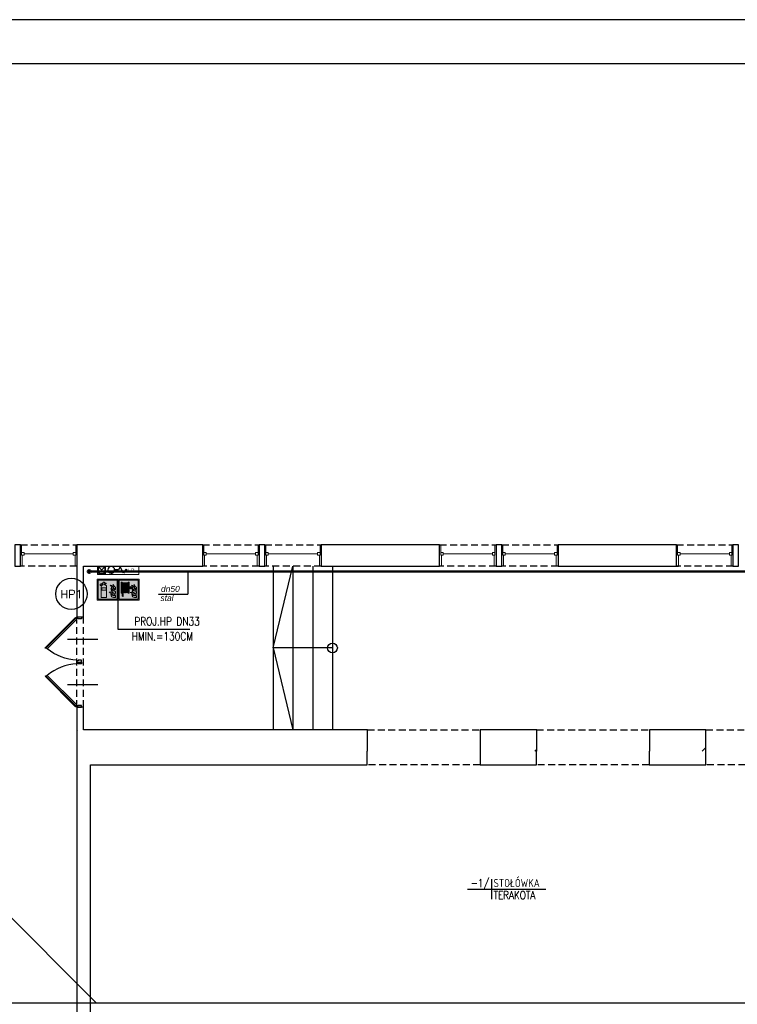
# Model space of a CAD drawing. Header units: millimetres. Extents: x 116 to 15750, y -6945 to 9999.
# Tile 96 of 150: x 771 to 2078, y 1183 to 2975. Entities that reach past the tile are written whole.
import ezdxf
from ezdxf.enums import TextEntityAlignment as Align

# ---------------------------------------------------------------- set-up
doc = ezdxf.new("R2010")
doc.units = ezdxf.units.MM
doc.linetypes.add('DASHED', pattern=[19.05, 12.7, -6.35])
doc.linetypes.add('DASHED2', pattern=[0.375, 0.25, -0.125])
doc.layers.get('0').update_dxf_attribs({"color": 252})
doc.layers.add('1-EWAK2', color=252, linetype='Continuous', lineweight=0)
for name, color, linetype in [('1-MEBLE', 252, 'Continuous'), ('1-OPIS', 252, 'Continuous'), ('1-OPIS-POM', 252, 'Continuous'), ('2-CZERWONY', 252, 'Continuous'), ('I-DRZWI', 252, 'Continuous'), ('I-NAD', 252, 'DASHED'), ('I-OKNA', 252, 'Continuous'), ('I-SCIANA', 252, 'Continuous'), ('I-WIDOK', 252, 'Continuous'), ('IS KAN_SAN_RURY', 1, 'Continuous'), ('IS opis woda', 7, 'DASHED2'), ('IS woda hydranty', 4, 'CIRC'), ('IS WODA opis', 2, 'Continuous'), ('TABELKA', 252, 'Continuous'), ('TABELKA A3', 252, 'Continuous')]:
    doc.layers.add(name, color=color, linetype=linetype)
doc.styles.add('Action', font='arial.ttf')
doc.styles.add('GENERATED_STYLE_6', font='ariali.ttf')
doc.styles.add('ROMANS', font='romans.shx', dxfattribs={"width": 0.75})
doc.styles.get("Standard").update_dxf_attribs({"font": 'simplex.shx'})
doc.styles.add('TECH', font='simplex.shx')
doc.linetypes.add('CIRC', pattern='A,7,-1,["~",Standard,S=1,R=0,X=-0.3,Y=-0.6],-1', length=9)

# ---------------------------------------------------------------- blocks, each defined once
blk = doc.blocks.new('D90')
blk.add_line((32.6, 45), (-28, 45))
for points in [[(-9.2, 87.2), (-9.2, 90), (0, 90), (0, 86.3), (-6.4, 86.3), (-6.4, 87.2)], [(-72.6, 61.8), (-11.7, 0.9), (-10.6, 2), (-71.5, 62.9)], [(-9.2, 2.8), (-9.2, 0), (0, 0), (0, 3.7), (-6.4, 3.7), (-6.4, 2.8)]]:
    blk.add_lwpolyline(points, close=True)
blk.add_lwpolyline([(-11.3, 2.7), (-9.5, 4.5), (-68.6, 63.5), (-70.3, 61.8)])
blk.add_arc((-4.6, -14.5), 100.9, 92.6186, 129.3487)
blk = doc.blocks.new('OPIS-POM')
for p, q in [((0, 25), (0, -25)), ((-60, 0), (135, 0))]:
    blk.add_line(p, q)
at = {"style": 'ROMANS', "width": 0.8, "flags": 4}
blk.add_attdef('NR', text='', height=20, dxfattribs=at).set_placement((-5, 5), align=Align.RIGHT)
blk.add_attdef('NAZWA', (5, 5), '', height=20, dxfattribs=at)
blk.add_attdef('POW.', text='', height=20, dxfattribs=at).set_placement((-5, -5), align=Align.TOP_RIGHT)
blk.add_attdef('POSADZKA', text='', height=20, dxfattribs=at).set_placement((5, -5), align=Align.TOP_LEFT)
blk = doc.blocks.new('hydrant 15x75')
at = {"linetype": 'Continuous', "lineweight": 15}
blk.add_line((-1.5, -73.5), (-13.5, -61.9), dxfattribs=at)
for points in [[(-15, -75), (-15, 0), (0, 0), (0, -75)], [(-15, -75), (-15, -60.5), (0, -60.5), (0, -75)], [(-13.5, -73.5), (-13.5, -61.9), (-1.5, -61.9), (-1.5, -73.5)]]:
    blk.add_lwpolyline(points, close=True, dxfattribs=at)
at = {"linetype": 'Continuous', "lineweight": 25}
blk.add_lwpolyline([(-8.1, -21.5), (-8.1, -24.6), (-2.3, -27.7), (-13.5, -33.9), (-8.1, -37), (-8.1, -44.1)], dxfattribs=at)
at = {"linetype": 'Continuous', "lineweight": 15}
blk.add_lwpolyline([(-13.5, -73.5), (-1.5, -61.9)], dxfattribs=at)
at = {"linetype": 'Continuous', "lineweight": 25}
blk.add_ellipse((-8.1, -50.3), major_axis=(-4.37, -4.37), ratio=1, start_param=3.926991, end_param=10.12291, dxfattribs=at)
at = {"linetype": 'Continuous', "lineweight": 25, "insert": (-6.8, -15), "char_height": 7.26, "attachment_point": 5, "rotation": 90, "style": 'Action'}
blk.add_mtext('H.P.', dxfattribs=at)
blk = doc.blocks.new('F001')
at = {"layer": '1-EWAK2'}
h = blk.add_hatch(color=256, dxfattribs=at)
h.paths.add_polyline_path([(0, 0), (-20, 0), (-20, -20), (0, -20)])
h.paths.add_polyline_path([(-1, -19), (-19, -19), (-19, -1), (-1, -1)], flags=16)
edge = h.paths.add_edge_path(flags=0)
edge.add_line((-2.75, -7.63), (-2.75, -9.65))
edge.add_spline(control_points=[(-2.75, -9.65), (-3.69, -8.87), (-5.28, -7.53), (-4.9, -5.54), (-4.75, -4.72)], knot_values=[0, 0, 0, 0, 3.34671, 5.693971, 5.693971, 5.693971, 5.693971], degree=3, periodic=0)
edge.add_spline(control_points=[(-4.75, -4.72), (-4.57, -5.46), (-4.26, -6.7), (-3.19, -7.36), (-2.75, -7.63)], knot_values=[0, 0, 0, 0, 2.168729, 3.6473, 3.6473, 3.6473, 3.6473], degree=3, periodic=0)
edge = h.paths.add_edge_path(flags=0)
edge.add_spline(control_points=[(-7.55, -5.63), (-6.87, -5.83), (-5.37, -6.28), (-4.91, -8.92), (-3.56, -10), (-2.84, -10.58)], knot_values=[0, 0, 0, 0, 1.982828, 4.37946, 7.072841, 7.072841, 7.072841, 7.072841], degree=3, periodic=0)
edge.add_spline(control_points=[(-2.84, -10.58), (-3.63, -10.54), (-5.11, -10.47), (-6.48, -8.7), (-6.54, -6.89), (-7.24, -6.02), (-7.55, -5.63)], knot_values=[0, 0, 0, 0, 2.275107, 4.228959, 6.036865, 7.501223, 7.501223, 7.501223, 7.501223], degree=3, periodic=0)
edge = h.paths.add_edge_path(flags=0)
edge.add_line((-2.75, -11.62), (-2.75, -13.55))
edge.add_spline(control_points=[(-2.75, -13.55), (-3.39, -13.37), (-4.84, -12.97), (-6.8, -11.34), (-6.97, -9.63), (-7.06, -8.79)], knot_values=[0, 0, 0, 0, 1.998113, 4.533827, 6.985336, 6.985336, 6.985336, 6.985336], degree=3, periodic=0)
edge.add_spline(control_points=[(-7.06, -8.79), (-6.41, -9.62), (-5.28, -11.08), (-3.5, -11.45), (-2.75, -11.62)], knot_values=[0, 0, 0, 0, 3.049151, 5.303344, 5.303344, 5.303344, 5.303344], degree=3, periodic=0)
edge = h.paths.add_edge_path(flags=0)
edge.add_spline(control_points=[(-8.62, -12.47), (-8.07, -12.71), (-6.95, -13.17), (-6.02, -14.8), (-4.49, -15.36), (-1.94, -14.31), (-4.67, -14.19), (-5.4, -12.81), (-6.99, -11.8), (-8.1, -12.26), (-8.61, -12.47)], knot_values=[0, 0, 0, 0, 1.77339, 3.562626, 5.197184, 6.78269, 8.441022, 9.870961, 11.707196, 13.307072, 13.307072, 13.307072, 13.307072], degree=3, periodic=0)
edge = h.paths.add_edge_path(flags=0)
edge.add_line((-2.75, -15.54), (-2.75, -17.45))
edge.add_line((-2.75, -17.45), (-4.6, -17.45))
edge.add_spline(control_points=[(-4.6, -17.45), (-5.14, -17.25), (-6.53, -16.76), (-6.91, -15.3), (-7.14, -14.42)], knot_values=[0, 0, 0, 0, 1.662854, 4.182871, 4.182871, 4.182871, 4.182871], degree=3, periodic=0)
edge.add_spline(control_points=[(-7.14, -14.42), (-6.29, -15.02), (-4.93, -15.98), (-3.34, -15.66), (-2.75, -15.54)], knot_values=[0, 0, 0, 0, 2.939188, 4.701286, 4.701286, 4.701286, 4.701286], degree=3, periodic=0)
h.paths.add_polyline_path([(-11.14, -6.94), (-11.14, -17.42), (-16.12, -17.42), (-16.12, -6.94, -0.414214), (-14.7, -5.51), (-14.35, -5.51), (-14.35, -4.41), (-14.78, -4.41), (-16.61, -5.65), (-16.61, -6.01), (-17.32, -6.01), (-17.32, -5.23), (-17.15, -4.85), (-14.78, -3.34), (-14.35, -3.34), (-14.35, -2.73), (-12.93, -2.73), (-12.93, -3.34), (-12.3, -3.34), (-11.59, -3.7), (-11.59, -4.27), (-12.3, -4.41), (-12.93, -4.41), (-12.93, -5.51), (-12.56, -5.51, -0.414214)], flags=0)
h.paths.add_polyline_path([(-11.65, -8.08), (-11.65, -10.48), (-15.65, -10.48), (-15.65, -8.08)], flags=0)
at = {"layer": '2-CZERWONY'}
h = blk.add_hatch(color=256, dxfattribs=at)
h.paths.add_polyline_path([(-19, -1), (-19, -19), (-1, -19), (-1, -1)])
edge = h.paths.add_edge_path(flags=16)
edge.add_spline(control_points=[(-4.75, -4.72), (-4.57, -5.46), (-4.26, -6.7), (-3.19, -7.36), (-2.75, -7.63)], knot_values=[0, 0, 0, 0, 2.168729, 3.6473, 3.6473, 3.6473, 3.6473], degree=3, periodic=0)
edge.add_line((-2.75, -7.63), (-2.75, -9.65))
edge.add_spline(control_points=[(-2.75, -9.65), (-3.69, -8.87), (-5.28, -7.53), (-4.9, -5.54), (-4.75, -4.72)], knot_values=[0, 0, 0, 0, 3.34671, 5.693971, 5.693971, 5.693971, 5.693971], degree=3, periodic=0)
edge = h.paths.add_edge_path(flags=16)
edge.add_spline(control_points=[(-7.55, -5.63), (-6.87, -5.83), (-5.37, -6.28), (-4.91, -8.92), (-3.56, -10), (-2.84, -10.58)], knot_values=[0, 0, 0, 0, 1.982828, 4.37946, 7.072841, 7.072841, 7.072841, 7.072841], degree=3, periodic=0)
edge.add_spline(control_points=[(-2.84, -10.58), (-3.63, -10.54), (-5.11, -10.47), (-6.48, -8.7), (-6.54, -6.89), (-7.24, -6.02), (-7.55, -5.63)], knot_values=[0, 0, 0, 0, 2.275107, 4.228959, 6.036865, 7.501223, 7.501223, 7.501223, 7.501223], degree=3, periodic=0)
edge = h.paths.add_edge_path(flags=16)
edge.add_spline(control_points=[(-7.06, -8.79), (-6.41, -9.62), (-5.28, -11.08), (-3.5, -11.45), (-2.75, -11.62)], knot_values=[0, 0, 0, 0, 3.049151, 5.303344, 5.303344, 5.303344, 5.303344], degree=3, periodic=0)
edge.add_line((-2.75, -11.62), (-2.75, -13.55))
edge.add_spline(control_points=[(-2.75, -13.55), (-3.39, -13.37), (-4.84, -12.97), (-6.8, -11.34), (-6.97, -9.63), (-7.06, -8.79)], knot_values=[0, 0, 0, 0, 1.998113, 4.533827, 6.985336, 6.985336, 6.985336, 6.985336], degree=3, periodic=0)
h.paths.add_polyline_path([(-11.59, -3.7), (-11.59, -4.27), (-12.3, -4.41), (-12.93, -4.41), (-12.93, -5.51), (-12.56, -5.51, -0.414214), (-11.14, -6.94), (-11.14, -17.42), (-16.12, -17.42), (-16.12, -6.94, -0.414214), (-14.7, -5.51), (-14.35, -5.51), (-14.35, -4.41), (-14.78, -4.41), (-16.61, -5.65), (-16.61, -6.01), (-17.32, -6.01), (-17.32, -5.23), (-17.15, -4.85), (-14.78, -3.34), (-14.35, -3.34), (-14.35, -2.73), (-12.93, -2.73), (-12.93, -3.34), (-12.3, -3.34)], flags=16)
h.paths.add_polyline_path([(-11.65, -8.08), (-11.65, -10.48), (-15.65, -10.48), (-15.65, -8.08)], flags=0)
edge = h.paths.add_edge_path(flags=16)
edge.add_spline(control_points=[(-8.62, -12.47), (-8.07, -12.71), (-6.95, -13.17), (-6.02, -14.8), (-4.49, -15.36), (-1.94, -14.31), (-4.67, -14.19), (-5.4, -12.81), (-6.99, -11.8), (-8.1, -12.26), (-8.61, -12.47)], knot_values=[0, 0, 0, 0, 1.77339, 3.562626, 5.197184, 6.78269, 8.441022, 9.870961, 11.707196, 13.307072, 13.307072, 13.307072, 13.307072], degree=3, periodic=0)
edge = h.paths.add_edge_path(flags=16)
edge.add_spline(control_points=[(-7.14, -14.42), (-6.29, -15.02), (-4.93, -15.98), (-3.34, -15.66), (-2.75, -15.54)], knot_values=[0, 0, 0, 0, 2.939188, 4.701286, 4.701286, 4.701286, 4.701286], degree=3, periodic=0)
edge.add_line((-2.75, -15.54), (-2.75, -17.45))
edge.add_line((-2.75, -17.45), (-4.6, -17.45))
edge.add_spline(control_points=[(-4.6, -17.45), (-5.14, -17.25), (-6.53, -16.76), (-6.91, -15.3), (-7.14, -14.42)], knot_values=[0, 0, 0, 0, 1.662854, 4.182871, 4.182871, 4.182871, 4.182871], degree=3, periodic=0)
at = {"layer": '1-EWAK2'}
for points in [[(-20, 0), (-20, -20), (0, -20), (0, 0), (-20, 0)], [(-15.65, -8.08), (-11.65, -8.08), (-11.65, -10.48), (-15.65, -10.48), (-15.65, -8.08)], [(-2.75, -7.63), (-2.75, -9.65)], [(-2.75, -15.54), (-2.75, -17.45), (-4.6, -17.45)], [(-2.75, -11.62), (-2.75, -13.55)]]:
    blk.add_lwpolyline(points, dxfattribs=at)
blk.add_lwpolyline([(-19, -1), (-19, -19), (-1, -19), (-1, -1)], close=True, dxfattribs=at)
blk.add_lwpolyline([(-12.93, -5.51), (-12.93, -4.41), (-12.3, -4.41), (-11.59, -4.27), (-11.59, -3.7), (-12.3, -3.34), (-12.93, -3.34), (-12.93, -2.73), (-14.35, -2.73), (-14.35, -3.34), (-14.78, -3.34), (-17.15, -4.85), (-17.32, -5.23), (-17.32, -6.01), (-16.61, -6.01), (-16.61, -5.65), (-14.78, -4.41), (-14.35, -4.41), (-14.35, -5.51), (-14.7, -5.51, 0.414214), (-16.12, -6.94), (-16.12, -17.42), (-11.14, -17.42), (-11.14, -6.94, 0.414214), (-12.56, -5.51), (-12.93, -5.51)], format="xyb", dxfattribs=at)
for points in [[(-7.55, -5.63), (-5.76, -6.48), (-4.7, -8.63), (-2.84, -10.58)], [(-7.55, -5.63), (-6.74, -6.85), (-6.29, -8.6), (-5.07, -10.13), (-2.84, -10.58)], [(-7.06, -8.79), (-4.9, -10.94), (-2.75, -11.62)], [(-7.06, -8.79), (-6.51, -11.18), (-4.63, -12.89), (-2.75, -13.55)], [(-4.75, -4.72), (-4.88, -7.07), (-2.75, -9.65)], [(-4.75, -4.72), (-3.93, -6.73), (-2.75, -7.63)], [(-8.61, -12.47), (-7.06, -12.09), (-5.45, -12.97), (-4.42, -13.96), (-2.84, -14.47), (-4.3, -15.09), (-5.87, -14.66), (-7.07, -13.33), (-8.62, -12.47)], [(-4.6, -17.45), (-6.09, -16.71), (-7.14, -14.42)], [(-2.75, -15.54), (-4.5, -15.72), (-7.14, -14.42)]]:
    blk.add_spline(points, degree=3, dxfattribs=at)
blk = doc.blocks.new('F002')
at = {"layer": '1-EWAK2'}
blk.add_hatch(color=256, dxfattribs=at).paths.add_polyline_path([(-19, 0), (-19, -1), (-1, -1), (-1, -19), (-19, -19), (-19, 0), (-20, 0), (-20, -20), (0, -20), (0, 0)])
h = blk.add_hatch(color=256, dxfattribs=at)
h.paths.add_polyline_path([(-17.33, -13.05, 0.218639), (-16.38, -13.3), (-16.38, -2.85, 0.335911), (-17.33, -3.14)])
h.paths.add_polyline_path([(-15.24, -3.79, 1), (-16.2, -3.79), (-16.2, -14.77), (-15.24, -14.77)])
h.paths.add_polyline_path([(-16.2, -15.82, 0.998763), (-15.24, -15.82), (-15.24, -15.34), (-16.2, -15.34)])
h.paths.add_polyline_path([(-15.06, -12.36, 1), (-14.1, -12.36), (-14.1, -3.79, 1), (-15.06, -3.79)])
h.paths.add_polyline_path([(-12.96, -3.79, 1), (-13.92, -3.79), (-13.92, -12.36, 1), (-12.96, -12.36)])
h.paths.add_polyline_path([(-11.82, -3.79, 1), (-12.78, -3.79), (-12.78, -12.36, 1), (-11.82, -12.36)])
h.paths.add_polyline_path([(-11.63, -12.36, 1), (-10.68, -12.36), (-10.68, -3.79, 1), (-11.63, -3.79)])
h.paths.add_polyline_path([(-10.5, -13.3, 0.218639), (-9.55, -13.05), (-9.55, -8.13), (-9.37, -8.13, 23.182717), (-9.36, -7.93, -0.000004), (-9.36, -7.93), (-9.55, -7.93), (-9.55, -3.14, 0.335911), (-10.5, -2.85)])
h.paths.add_polyline_path([(-9.17, -8.13), (-8.31, -8.13), (-8.31, -9.03, -0.36689)], flags=16)
h.paths.add_polyline_path([(-8.31, -7.12, 0.342037), (-9.16, -7.93), (-8.31, -7.93)], flags=16)
h.paths.add_polyline_path([(-8.11, -9.03, 0.36689), (-7.25, -8.13), (-8.11, -8.13)], flags=16)
h.paths.add_polyline_path([(-8.11, -7.93), (-8.11, -7.12, -0.342037), (-7.26, -7.93)], flags=16)
edge = h.paths.add_edge_path()
edge.add_spline(control_points=[(-2.68, -7.72), (-3.11, -7.46), (-4.18, -6.8), (-4.49, -5.56), (-4.67, -4.82)], knot_values=[0, 0, 0, 0, 1.478572, 3.6473, 3.6473, 3.6473, 3.6473], degree=3, periodic=0)
edge.add_spline(control_points=[(-4.67, -4.82), (-4.83, -5.64), (-5.2, -7.62), (-3.61, -8.96), (-2.68, -9.75)], knot_values=[0, 0, 0, 0, 2.347261, 5.693971, 5.693971, 5.693971, 5.693971], degree=3, periodic=0)
edge.add_line((-2.68, -9.75), (-2.68, -7.72))
edge = h.paths.add_edge_path()
edge.add_spline(control_points=[(-2.76, -10.67), (-3.48, -10.1), (-4.83, -9.01), (-5.29, -6.37), (-6.8, -5.93), (-7.48, -5.73)], knot_values=[0, 0, 0, 0, 2.69338, 5.090013, 7.072841, 7.072841, 7.072841, 7.072841], degree=3, periodic=0)
edge.add_spline(control_points=[(-7.48, -5.73), (-7.16, -6.11), (-6.46, -6.98), (-6.4, -8.79), (-5.03, -10.57), (-3.56, -10.64), (-2.76, -10.67)], knot_values=[0, 0, 0, 0, 1.464358, 3.272264, 5.226116, 7.501223, 7.501223, 7.501223, 7.501223], degree=3, periodic=0)
edge = h.paths.add_edge_path()
edge.add_spline(control_points=[(-6.99, -8.89), (-6.9, -9.73), (-6.72, -11.43), (-4.76, -13.06), (-3.31, -13.47), (-2.67, -13.65)], knot_values=[0, 0, 0, 0, 2.451509, 4.987223, 6.985336, 6.985336, 6.985336, 6.985336], degree=3, periodic=0)
edge.add_line((-2.67, -13.65), (-2.67, -11.71))
edge.add_spline(control_points=[(-2.67, -11.71), (-3.43, -11.55), (-5.21, -11.17), (-6.34, -9.72), (-6.99, -8.89)], knot_values=[0, 0, 0, 0, 2.254193, 5.303344, 5.303344, 5.303344, 5.303344], degree=3, periodic=0)
edge = h.paths.add_edge_path()
edge.add_spline(control_points=[(-8.55, -12.57), (-7.99, -12.8), (-6.87, -13.27), (-5.94, -14.89), (-4.42, -15.46), (-1.87, -14.4), (-4.59, -14.28), (-5.32, -12.9), (-6.91, -11.9), (-8.02, -12.36), (-8.54, -12.57)], knot_values=[0, 0, 0, 0, 1.77339, 3.562626, 5.197184, 6.78269, 8.441022, 9.870961, 11.707196, 13.307072, 13.307072, 13.307072, 13.307072], degree=3, periodic=0)
edge = h.paths.add_edge_path()
edge.add_spline(control_points=[(-7.06, -14.51), (-6.83, -15.39), (-6.45, -16.86), (-5.07, -17.35), (-4.52, -17.54)], knot_values=[0, 0, 0, 0, 2.520017, 4.182871, 4.182871, 4.182871, 4.182871], degree=3, periodic=0)
edge.add_line((-4.52, -17.54), (-2.67, -17.54))
edge.add_line((-2.67, -17.54), (-2.67, -15.64))
edge.add_spline(control_points=[(-2.67, -15.64), (-3.27, -15.76), (-4.86, -16.07), (-6.21, -15.11), (-7.06, -14.51)], knot_values=[0, 0, 0, 0, 1.762098, 4.701286, 4.701286, 4.701286, 4.701286], degree=3, periodic=0)
at = {"layer": '2-CZERWONY'}
h = blk.add_hatch(color=256, dxfattribs=at)
h.paths.add_polyline_path([(-19, -1), (-19, -19), (-1, -19), (-1, -1)])
edge = h.paths.add_edge_path(flags=16)
edge.add_spline(control_points=[(-4.67, -4.82), (-4.49, -5.56), (-4.18, -6.8), (-3.11, -7.46), (-2.68, -7.72)], knot_values=[0, 0, 0, 0, 2.168729, 3.6473, 3.6473, 3.6473, 3.6473], degree=3, periodic=0)
edge.add_line((-2.68, -7.72), (-2.68, -9.75))
edge.add_spline(control_points=[(-2.68, -9.75), (-3.61, -8.96), (-5.2, -7.62), (-4.83, -5.64), (-4.67, -4.82)], knot_values=[0, 0, 0, 0, 3.34671, 5.693971, 5.693971, 5.693971, 5.693971], degree=3, periodic=0)
edge = h.paths.add_edge_path(flags=16)
edge.add_spline(control_points=[(-7.48, -5.73), (-6.8, -5.93), (-5.29, -6.37), (-4.83, -9.01), (-3.48, -10.1), (-2.76, -10.67)], knot_values=[0, 0, 0, 0, 1.982828, 4.37946, 7.072841, 7.072841, 7.072841, 7.072841], degree=3, periodic=0)
edge.add_spline(control_points=[(-2.76, -10.67), (-3.56, -10.64), (-5.03, -10.57), (-6.4, -8.79), (-6.46, -6.98), (-7.16, -6.11), (-7.48, -5.73)], knot_values=[0, 0, 0, 0, 2.275107, 4.228959, 6.036865, 7.501223, 7.501223, 7.501223, 7.501223], degree=3, periodic=0)
h.paths.add_polyline_path([(-9.55, -7.93), (-9.36, -7.93, -23.180591), (-9.37, -8.13), (-9.55, -8.13), (-9.55, -13.05, -0.218639), (-10.5, -13.3), (-10.5, -2.85, -0.335911), (-9.55, -3.14)], flags=16)
h.paths.add_polyline_path([(-7.26, -7.93), (-8.11, -7.93), (-8.11, -7.12, -0.342037)], flags=0)
h.paths.add_polyline_path([(-8.31, -7.12, 0.342037), (-9.16, -7.93), (-8.31, -7.93)], flags=0)
h.paths.add_polyline_path([(-8.11, -9.03, 0.36689), (-7.25, -8.13), (-8.11, -8.13)], flags=0)
h.paths.add_polyline_path([(-10.68, -3.79), (-10.68, -12.36, -1), (-11.63, -12.36), (-11.63, -3.79, -1)], flags=16)
h.paths.add_polyline_path([(-8.31, -8.13), (-8.31, -9.03, -0.36689), (-9.17, -8.13)], flags=0)
edge = h.paths.add_edge_path(flags=16)
edge.add_spline(control_points=[(-6.99, -8.89), (-6.34, -9.72), (-5.21, -11.17), (-3.43, -11.55), (-2.67, -11.71)], knot_values=[0, 0, 0, 0, 3.049151, 5.303344, 5.303344, 5.303344, 5.303344], degree=3, periodic=0)
edge.add_line((-2.67, -11.71), (-2.67, -13.65))
edge.add_spline(control_points=[(-2.67, -13.65), (-3.31, -13.47), (-4.76, -13.06), (-6.72, -11.43), (-6.9, -9.73), (-6.99, -8.89)], knot_values=[0, 0, 0, 0, 1.998113, 4.533827, 6.985336, 6.985336, 6.985336, 6.985336], degree=3, periodic=0)
h.paths.add_polyline_path([(-11.82, -3.79), (-11.82, -12.36, -1), (-12.78, -12.36), (-12.78, -3.79, -1)], flags=16)
h.paths.add_polyline_path([(-12.96, -3.79), (-12.96, -12.36, -1), (-13.92, -12.36), (-13.92, -3.79, -1)], flags=16)
h.paths.add_polyline_path([(-14.1, -3.79), (-14.1, -12.36, -1), (-15.06, -12.36), (-15.06, -3.79, -1)], flags=16)
edge = h.paths.add_edge_path(flags=16)
edge.add_spline(control_points=[(-8.55, -12.57), (-7.99, -12.8), (-6.87, -13.27), (-5.94, -14.89), (-4.42, -15.46), (-1.87, -14.4), (-4.59, -14.28), (-5.32, -12.9), (-6.91, -11.9), (-8.02, -12.36), (-8.54, -12.57)], knot_values=[0, 0, 0, 0, 1.77339, 3.562626, 5.197184, 6.78269, 8.441022, 9.870961, 11.707196, 13.307072, 13.307072, 13.307072, 13.307072], degree=3, periodic=0)
h.paths.add_polyline_path([(-15.24, -3.79), (-15.24, -14.77), (-16.2, -14.77), (-16.2, -3.79, -1)], flags=16)
h.paths.add_polyline_path([(-16.38, -13.3, -0.218639), (-17.33, -13.05), (-17.33, -3.14, -0.335911), (-16.38, -2.85)], flags=16)
edge = h.paths.add_edge_path(flags=16)
edge.add_spline(control_points=[(-7.06, -14.51), (-6.21, -15.11), (-4.86, -16.07), (-3.27, -15.76), (-2.67, -15.64)], knot_values=[0, 0, 0, 0, 2.939188, 4.701286, 4.701286, 4.701286, 4.701286], degree=3, periodic=0)
edge.add_line((-2.67, -15.64), (-2.67, -17.54))
edge.add_line((-2.67, -17.54), (-4.52, -17.54))
edge.add_spline(control_points=[(-4.52, -17.54), (-5.07, -17.35), (-6.45, -16.86), (-6.83, -15.39), (-7.06, -14.51)], knot_values=[0, 0, 0, 0, 1.662854, 4.182871, 4.182871, 4.182871, 4.182871], degree=3, periodic=0)
h.paths.add_polyline_path([(-15.24, -15.34), (-15.24, -15.82, -1.001238), (-16.2, -15.82), (-16.2, -15.34)], flags=16)
at = {"layer": '1-EWAK2'}
for points in [[(-20, 0), (0, 0), (0, -20), (-20, -20), (-20, 0)], [(-15.24, -3.79), (-15.24, -14.77), (-16.2, -14.77), (-16.2, -3.79)], [(-15.06, -12.36), (-15.06, -3.79)], [(-14.1, -3.79), (-14.1, -12.36)], [(-13.92, -12.36), (-13.92, -3.79)], [(-12.96, -3.79), (-12.96, -12.36)], [(-12.78, -12.36), (-12.78, -3.79)], [(-11.82, -3.79), (-11.82, -12.36)], [(-11.63, -12.36), (-11.63, -3.79)], [(-10.68, -3.79), (-10.68, -12.36)], [(-9.55, -3.14), (-9.55, -7.93)], [(-9.55, -7.93), (-9.36, -7.93)], [(-9.55, -8.13), (-9.37, -8.13)], [(-9.17, -8.13), (-8.31, -8.13)], [(-9.16, -7.93), (-8.31, -7.93)], [(-8.31, -7.12), (-8.31, -7.93)], [(-8.31, -8.13), (-8.31, -9.03)], [(-8.11, -7.12), (-8.11, -7.93)], [(-8.11, -7.93), (-7.26, -7.93)], [(-8.11, -8.13), (-8.11, -9.03)], [(-8.11, -8.13), (-7.25, -8.13)], [(-2.68, -7.72), (-2.68, -9.75)], [(-15.24, -15.82), (-15.24, -15.34), (-16.2, -15.34), (-16.2, -15.82)], [(-2.67, -15.64), (-2.67, -17.54), (-4.52, -17.54)], [(-2.67, -11.71), (-2.67, -13.65)]]:
    blk.add_lwpolyline(points, dxfattribs=at)
blk.add_lwpolyline([(-19, -1), (-1, -1), (-1, -19), (-19, -19)], close=True, dxfattribs=at)
for points in [[(-17.33, -3.14), (-17.33, -13.05, 0.218639), (-16.38, -13.3), (-16.38, -2.85, 0.335911), (-17.33, -3.14, -1.468283)], [(-9.55, -8.13), (-9.55, -13.05, -0.218639), (-10.5, -13.3), (-10.5, -2.85, -0.335911), (-9.55, -3.14)]]:
    blk.add_lwpolyline(points, format="xyb", dxfattribs=at)
for centre, radius, start, end in [((-15.72, -3.79), 0.478, 0, 180), ((-14.58, -3.79), 0.478, 0, 180), ((-13.44, -3.79), 0.478, 0, 180), ((-12.3, -3.79), 0.478, 0, 180), ((-11.16, -3.79), 0.478, 0, 180), ((-8.21, -8.08), 1.16, 182.84969, 172.96896), ((-8.21, -8.08), 0.962, 183.44282, 264.03307), ((-8.21, -8.08), 0.962, 95.96693, 171.49727), ((-8.21, -8.08), 0.962, 8.50273, 84.03307), ((-8.21, -8.08), 0.962, 275.96693, 356.55718), ((-15.72, -15.82), 0.479, 180.07091, 359.92909), ((-14.58, -12.36), 0.478, 180, 0), ((-13.44, -12.36), 0.478, 180, 0), ((-12.3, -12.36), 0.478, 180, 0), ((-11.16, -12.36), 0.478, 180, 0)]:
    blk.add_arc(centre, radius, start, end, dxfattribs=at)
for points in [[(-7.48, -5.73), (-5.68, -6.57), (-4.62, -8.72), (-2.76, -10.67)], [(-7.48, -5.73), (-6.67, -6.95), (-6.22, -8.7), (-4.99, -10.22), (-2.76, -10.67)], [(-6.99, -8.89), (-4.82, -11.03), (-2.67, -11.71)], [(-6.99, -8.89), (-6.43, -11.27), (-4.56, -12.98), (-2.67, -13.65)], [(-4.67, -4.82), (-4.8, -7.16), (-2.68, -9.75)], [(-4.67, -4.82), (-3.85, -6.83), (-2.68, -7.72)], [(-8.54, -12.57), (-6.98, -12.18), (-5.37, -13.06), (-4.34, -14.05), (-2.76, -14.57), (-4.22, -15.19), (-5.8, -14.76), (-7, -13.43), (-8.55, -12.57)], [(-4.52, -17.54), (-6.01, -16.8), (-7.06, -14.51)], [(-2.67, -15.64), (-4.43, -15.81), (-7.06, -14.51)]]:
    blk.add_spline(points, degree=3, dxfattribs=at)

msp = doc.modelspace()

# ---------------------------------------------------------------- linework, layer by layer
at = {"color": 251, "lineweight": 0, "true_color": 0x535353}
for points in [[(772.9, 2019.5), (774.8, 2019.5)], [(875.5, 2019.5), (873.6, 2019.5)], [(1104.6, 2019.5), (1106.6, 2019.5)], [(1207.2, 2019.5), (1205.4, 2019.5)], [(1217.6, 2019.5), (1219.5, 2019.5)], [(1320.2, 2019.5), (1318.4, 2019.5)], [(1536, 2019.5), (1537.9, 2019.5)], [(1638.6, 2019.5), (1636.8, 2019.5)], [(1649, 2019.5), (1651, 2019.5)], [(1751.6, 2019.5), (1749.8, 2019.5)], [(1967.4, 2019.5), (1969.3, 2019.5)], [(2070, 2019.5), (2068.2, 2019.5)], [(2070.1, 2004.5), (2070.7, 2005.1)], [(772.9, 1980.5), (776.1, 1980.5)], [(875.6, 1980.5), (872.2, 1980.5)], [(1104.6, 1980.5), (1107.9, 1980.5)], [(1207.3, 1980.5), (1204.1, 1980.5)], [(1217.6, 1980.5), (1220.8, 1980.5)], [(1320.3, 1980.5), (1317, 1980.5)], [(1536, 1980.5), (1539.3, 1980.5)], [(1638.7, 1980.5), (1635.5, 1980.5)], [(1649, 1980.5), (1652.3, 1980.5)], [(1751.7, 1980.5), (1748.4, 1980.5)], [(875.6, 1888), (875.6, 1882.8)], [(875.6, 1723.6), (875.6, 1728.9)], [(875.6, 1681.5), (876.7, 1682.5)], [(2014.2, 1643.5), (2020.9, 1650.2)], [(1404.1, 1643.5), (1404.5, 1644)], [(1709.2, 1643.5), (1712.7, 1647.1)]]:
    msp.add_lwpolyline(points, dxfattribs=at)
at = {"layer": '1-OPIS'}
msp.add_lwpolyline([(1081.2, 1864.9), (950.5, 1864.9), (950.5, 1957.4)], dxfattribs=at)
at = {"layer": 'I-NAD'}
for points in [[(772.9, 2019.5), (875.6, 2019.5)], [(1104.6, 2019.5), (1207.3, 2019.5)], [(1217.6, 2019.5), (1320.3, 2019.5)], [(1536, 2019.5), (1638.7, 2019.5)], [(1649, 2019.5), (1751.7, 2019.5)], [(1967.4, 2019.5), (2070.1, 2019.5)], [(875.6, 1980.5), (772.9, 1980.5)], [(1207.3, 1980.5), (1104.6, 1980.5)], [(1320.3, 1980.5), (1217.6, 1980.5)], [(1638.7, 1980.5), (1536, 1980.5)], [(1751.7, 1980.5), (1649, 1980.5)], [(2070.1, 1980.5), (1967.4, 1980.5)], [(1967.4, 1980.5), (1970.7, 1980.5)], [(2070.1, 1980.5), (2066.8, 1980.5)], [(875.6, 1723.6), (875.6, 1888)], [(887.8, 1723.6), (887.8, 1888)], [(1404.5, 1682.5), (1610, 1682.5)], [(1712.7, 1682.5), (1918.1, 1682.5)], [(2020.9, 1682.5), (2226.3, 1682.5)], [(1610, 1618.9), (1404.2, 1618.9)], [(1917.7, 1618.9), (1712.3, 1618.9)], [(2225.9, 1618.9), (2020.4, 1618.9)]]:
    msp.add_lwpolyline(points, dxfattribs=at)
at = {"layer": 'I-OKNA', "lineweight": 0}
for points in [[(774.8, 2019.5), (774.8, 2000.6), (779.3, 2000.6)], [(873.6, 2019.5), (873.6, 2000.6)], [(1106.6, 2019.5), (1106.6, 2000.6), (1111.1, 2000.6)], [(1205.4, 2019.5), (1205.4, 2000.6)], [(1219.5, 2019.5), (1219.5, 2000.6), (1224.1, 2000.6)], [(1318.4, 2019.5), (1318.4, 2000.6)], [(1537.9, 2019.5), (1537.9, 2000.6), (1542.4, 2000.6)], [(1636.8, 2019.5), (1636.8, 2000.6)], [(1651, 2019.5), (1651, 2000.6), (1655.5, 2000.6)], [(1749.8, 2019.5), (1749.8, 2000.6)], [(1969.3, 2019.5), (1969.3, 2000.6), (1973.9, 2000.6)], [(2068.2, 2019.5), (2068.2, 2000.6)], [(774.8, 2005.1), (779.3, 2005.1)], [(776.1, 2000.6), (776.1, 1980.5)], [(779.3, 2005.1), (779.3, 2000.6)], [(779.3, 2002.9), (869.1, 2002.9)], [(869.1, 2005.1), (869.1, 2000.6)], [(873.6, 2005.1), (869.1, 2005.1)], [(869.1, 2000.6), (873.6, 2000.6)], [(872.2, 2000.6), (872.2, 1980.5)], [(1106.6, 2005.1), (1111.1, 2005.1)], [(1107.9, 2000.6), (1107.9, 1980.5)], [(1111.1, 2005.1), (1111.1, 2000.6)], [(1111.1, 2002.9), (1200.8, 2002.9)], [(1200.8, 2005.1), (1200.8, 2000.6)], [(1205.4, 2005.1), (1200.8, 2005.1)], [(1200.8, 2000.6), (1205.4, 2000.6)], [(1204.1, 2000.6), (1204.1, 1980.5)], [(1219.5, 2005.1), (1224.1, 2005.1)], [(1220.8, 2000.6), (1220.8, 1980.5)], [(1224.1, 2005.1), (1224.1, 2000.6)], [(1224.1, 2002.9), (1313.9, 2002.9)], [(1313.9, 2005.1), (1313.9, 2000.6)], [(1318.4, 2005.1), (1313.9, 2005.1)], [(1313.9, 2000.6), (1318.4, 2000.6)], [(1317, 2000.6), (1317, 1980.5)], [(1537.9, 2005.1), (1542.4, 2005.1)], [(1539.3, 2000.6), (1539.3, 1980.5)], [(1542.4, 2005.1), (1542.4, 2000.6)], [(1542.4, 2002.9), (1632.2, 2002.9)], [(1632.2, 2005.1), (1632.2, 2000.6)], [(1636.8, 2005.1), (1632.2, 2005.1)], [(1632.2, 2000.6), (1636.8, 2000.6)], [(1635.5, 2000.6), (1635.5, 1980.5)], [(1651, 2005.1), (1655.5, 2005.1)], [(1652.3, 2000.6), (1652.3, 1980.5)], [(1655.5, 2005.1), (1655.5, 2000.6)], [(1655.5, 2002.9), (1745.2, 2002.9)], [(1745.2, 2005.1), (1745.2, 2000.6)], [(1749.8, 2005.1), (1745.2, 2005.1)], [(1745.2, 2000.6), (1749.8, 2000.6)], [(1748.4, 2000.6), (1748.4, 1980.5)], [(1969.3, 2005.1), (1973.9, 2005.1)], [(1970.7, 2000.6), (1970.7, 1980.5)], [(1973.9, 2005.1), (1973.9, 2000.6)], [(1973.9, 2002.9), (2063.7, 2002.9)], [(2063.7, 2005.1), (2063.7, 2000.6)], [(2068.2, 2005.1), (2063.7, 2005.1)], [(2063.7, 2000.6), (2068.2, 2000.6)], [(2066.8, 2000.6), (2066.8, 1980.5)]]:
    msp.add_lwpolyline(points, dxfattribs=at)
at = {"layer": 'I-SCIANA', "linetype": 'Continuous', "lineweight": 25}
for points in [[(762.5, 1980.5), (772.9, 1980.5), (772.9, 2019.5), (762.5, 2019.5)], [(1207.3, 1980.5), (1217.6, 1980.5), (1217.6, 2019.5), (1207.3, 2019.5)], [(1320.3, 1980.5), (1536, 1980.5), (1536, 2019.5), (1320.3, 2019.5)], [(1638.7, 1980.5), (1649, 1980.5), (1649, 2019.5), (1638.7, 2019.5)], [(1751.7, 1980.5), (1967.4, 1980.5), (1967.4, 2019.5), (1751.7, 2019.5)], [(2070.1, 1980.5), (2080.4, 1980.5), (2080.4, 2019.5), (2070.1, 2019.5)]]:
    msp.add_lwpolyline(points, close=True, dxfattribs=at)
for points in [[(887.8, 1980.5), (1104.6, 1980.5), (1104.6, 2019.5), (875.6, 2019.5)], [(875.6, 2019.5), (875.6, 1888), (887.8, 1888)], [(887.8, 1888), (887.8, 1980.5)], [(875.6, 1723.6), (875.6, 1021.1)], [(887.8, 1682.5), (887.8, 1723.6), (875.6, 1723.6)], [(1404.5, 1682.5), (887.8, 1682.5)], [(1404.2, 1643.5), (1404.5, 1643.5), (1404.5, 1682.5)], [(1712.7, 1682.5), (1610, 1682.5), (1610, 1643.5)], [(1712.3, 1643.5), (1712.7, 1643.5), (1712.7, 1682.5)], [(2020.9, 1682.5), (1918.1, 1682.5), (1918.1, 1643.5)], [(2020.4, 1643.5), (2020.9, 1643.5), (2020.9, 1682.5)], [(900.2, 1618.9), (1404.2, 1618.9), (1404.2, 1643.5)], [(1610, 1643.5), (1609.6, 1643.5), (1609.6, 1618.9), (1712.3, 1618.9), (1712.3, 1643.5)], [(1918.1, 1643.5), (1917.7, 1643.5), (1917.7, 1618.9), (2020.4, 1618.9), (2020.4, 1643.5)], [(900.2, 1021.1), (900.2, 1618.9)]]:
    msp.add_lwpolyline(points, dxfattribs=at)
at = {"layer": 'I-WIDOK'}
for points in [[(1233, 1980.5), (1233, 1682.5)], [(1233, 1831.5), (1268.9, 1980.5)], [(1268.9, 1980.5), (1268.9, 1682.5)], [(1305, 1980.5), (1305, 1682.5)], [(1340.9, 1980.5), (1340.9, 1682.5)], [(1340.9, 1831.5), (1233, 1831.5)], [(1233, 1831.5), (1268.9, 1682.5)]]:
    msp.add_lwpolyline(points, dxfattribs=at)
msp.add_circle((1340.9, 1831.5), 8.87, dxfattribs=at)
at = {"layer": 'IS KAN_SAN_RURY'}
for p, q in [((371.8, 1724.6), (910.9, 1185.5)), ((475.9, 1185.5), (2812.8, 1185.5))]:
    msp.add_line(p, q, dxfattribs=at)
at = {"layer": 'IS opis woda'}
for p, q in [((1078.2, 1929.6), (1078.2, 1970.6)), ((1023.6, 1929.6), (1078.2, 1929.6))]:
    msp.add_line(p, q, dxfattribs=at)
at = {"layer": 'IS woda hydranty', "lineweight": 50, "ltscale": 10}
msp.add_line((4324.5, 1970.6), (897.9, 1970.6), dxfattribs=at)
msp.add_circle((897.9, 1970.6), 2.5, dxfattribs=at)
at = {"layer": 'IS WODA opis'}
msp.add_circle((865.6, 1930), 28.5, dxfattribs=at)
at = {"layer": 'TABELKA'}
for points in [[(116.1, 2975.3), (116.1, 5.3), (8124.3, 5.3), (8124.3, 2975.3)], [(116.1, 2975.3), (116.1, 5.3), (8124.3, 5.3), (8124.3, 2975.3)], [(263.9, 57.2), (8067.1, 57.2), (8067.1, 2894.7), (263.9, 2894.7)]]:
    msp.add_lwpolyline(points, close=True, dxfattribs=at)

# ---------------------------------------------------------------- block references
at = {"layer": '1-MEBLE', "color": 5, "rotation": 270}
msp.add_blockref('hydrant 15x75', (988.4, 1965.5), dxfattribs=at)
at = {"layer": '1-OPIS-POM', "xscale": 0.7338239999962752, "yscale": 0.7338239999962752, "zscale": 0.7338240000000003}
msp.add_blockref('OPIS-POM', (1630.5, 1392.5), dxfattribs=at).add_auto_attribs({'NR': '-1/', 'NAZWA': 'STOŁÓWKA', 'POSADZKA': 'TERAKOTA'})
at = {"layer": 'I-DRZWI', "xscale": -0.9130482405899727, "yscale": 0.9130482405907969, "zscale": 0.9130482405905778, "rotation": 180}
msp.add_blockref('D90', (884, 1888), dxfattribs=at)
at = {"layer": 'I-DRZWI', "xscale": 0.9130482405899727, "yscale": 0.9130482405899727, "zscale": 0.9130482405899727}
msp.add_blockref('D90', (884, 1723.6), dxfattribs=at)
at = {"layer": 'TABELKA A3', "xscale": 1.913625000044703, "yscale": 1.913624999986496, "zscale": 1.913625}
for name, p in [('F001', (950.9, 1956.7)), ('F002', (989.1, 1956.7))]:
    msp.add_blockref(name, p, dxfattribs=at)

# ---------------------------------------------------------------- texts
at = {"layer": '1-OPIS', "style": 'ROMANS', "width": 0.8}
for s, p in [('PROJ.HP DN33', (1099.4, 1872.4)), ('HMIN.=130CM', (1087, 1845.3))]:
    msp.add_text(s, height=15, dxfattribs=at).set_placement(p, align=Align.RIGHT)
at = {"layer": 'IS opis woda', "style": 'GENERATED_STYLE_6'}
for s, p in [('dn50', (1028.7, 1933.5)), ('stal', (1027.7, 1917))]:
    msp.add_text(s, height=11, dxfattribs=at).set_placement(p)
at = {"layer": 'IS WODA opis', "style": 'TECH'}
msp.add_text('HP1', height=15, dxfattribs=at).set_placement((845.7, 1921.9))

doc.saveas('drawing.dxf')
